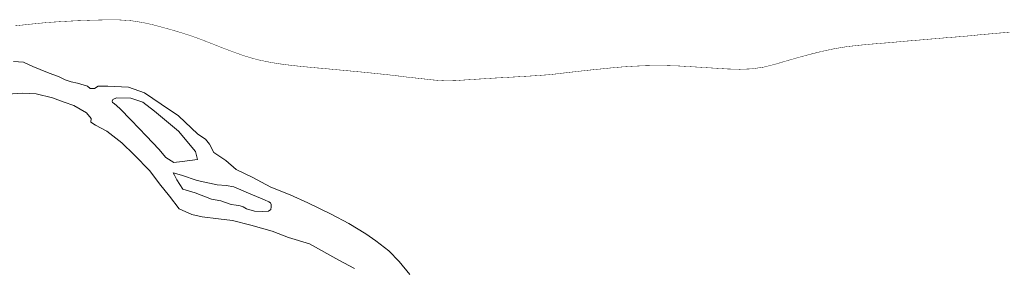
# Model space of a CAD drawing. Header units: metres. Extents: x 347609 to 404409, y 8548087 to 8605413.
# Tile 22 of 46: x 387583 to 388722, y 8577931 to 8578218. Entities that reach past the tile are written whole.
import ezdxf

# ---------------------------------------------------------------- set-up
doc = ezdxf.new("R2010")
doc.units = ezdxf.units.M
doc.layers.add('01. RIO', color=7, linetype='Continuous', lineweight=5, true_color=0x2776bb)
doc.layers.add('Red vial nacional', color=242, linetype='Continuous', lineweight=40)

# ---------------------------------------------------------------- blocks, each defined once
blk = doc.blocks.new('REIORORI')
at = {"layer": '01. RIO', "color": 152, "lineweight": 15, "true_color": 0x2776bb, "flags": 128}
for points in [[(387575.8, 8578169.6), (387587.4, 8578168.7), (387598.3, 8578163.7), (387615, 8578156.8), (387628.7, 8578151.7), (387635.4, 8578148.4), (387642.6, 8578146.1), (387650, 8578144.6), (387661.5, 8578141), (387664.4, 8578138.4), (387669.6, 8578138.2), (387673.6, 8578140.8), (387685.1, 8578141.1), (387708.7, 8578139.8), (387727.3, 8578133.3), (387746.8, 8578120), (387766.5, 8578106.6), (387789, 8578085.3), (387797.8, 8578079.7), (387802.4, 8578073.9), (387807.5, 8578064.2), (387821.3, 8578054.9), (387833.3, 8578044.5), (387851.8, 8578035.6), (387873.6, 8578024.1), (387895.9, 8578015.2), (387916.3, 8578006), (387943.2, 8577992.9), (387963.9, 8577982.1), (387983.5, 8577970.1), (387995.1, 8577961.9), (388010, 8577950.3), (388022.1, 8577938), (388034.1, 8577923.2)], [(387568.9, 8578131.7), (387586.7, 8578132.7), (387602.1, 8578132.2), (387620.9, 8578127.6), (387634.6, 8578122.6), (387645.7, 8578118.6), (387660.3, 8578110.1), (387665.5, 8578103.4), (387665.2, 8578099.3), (387670.7, 8578095.8), (387683.6, 8578088.8), (387701, 8578075.5), (387715.5, 8578061.7), (387733.5, 8578042.9), (387744.6, 8578027.8), (387756.4, 8578013.7), (387767.4, 8577999.1), (387782.1, 8577992.3), (387794.1, 8577989.7), (387812.8, 8577987.5), (387829.2, 8577985.4), (387850.3, 8577980.2), (387874.9, 8577973.2), (387893.9, 8577965.7), (387918.1, 8577958.6), (387952.2, 8577939.8), (387970.2, 8577930.1)]]:
    blk.add_lwpolyline(points, dxfattribs=at)
for points in [[(387692.2, 8578120.9), (387698.8, 8578115), (387712, 8578101.6), (387729.6, 8578083.1), (387743.8, 8578067.9), (387752.1, 8578058.6), (387761.4, 8578052.5), (387771.1, 8578053.8), (387788.5, 8578056.2), (387786.5, 8578065.5), (387766.7, 8578088.9), (387738.9, 8578112.1), (387725.5, 8578122.5), (387711.4, 8578127.2), (387694.9, 8578127.6), (387690.6, 8578125.7), (387689.8, 8578123.6), (387690.5, 8578122.1)], [(387760.6, 8578040.6), (387770.2, 8578037.9), (387788.4, 8578031.9), (387811.3, 8578026.9), (387821.7, 8578026), (387830.5, 8578024.3), (387847.8, 8578017.3), (387866.1, 8578009.6), (387871, 8578007.3), (387873, 8578005.9), (387873.8, 8578004), (387873.9, 8578001.4), (387873.3, 8577998.3), (387870.8, 8577996.4), (387863.8, 8577996.1), (387854.6, 8577996.4), (387845.2, 8577998.9), (387841.3, 8578001.4), (387838.2, 8578002.5), (387833.4, 8578003.4), (387827.6, 8578004), (387815.8, 8578008.1), (387804.8, 8578010.1), (387786.1, 8578017.7), (387771.8, 8578021.6), (387764.7, 8578032.5), (387761.9, 8578038.1)]]:
    blk.add_lwpolyline(points, close=True, dxfattribs=at)

msp = doc.modelspace()

# ---------------------------------------------------------------- linework, layer by layer
at = {"layer": 'Red vial nacional', "transparency": 33554623, "const_width": 0.5}
msp.add_lwpolyline([(387577.4, 8578210.8), (387596, 8578212.8), (387614.1, 8578214.6), (387631.9, 8578215.8), (387649.3, 8578216.7), (387666, 8578217.3), (387682.1, 8578217.7), (387697.5, 8578217.7), (387712.2, 8578216.7), (387725.6, 8578214.6), (387737.6, 8578211.9), (387748.8, 8578208.9), (387759.6, 8578205.9), (387770.2, 8578202.7), (387780.6, 8578199.4), (387791, 8578195.7), (387801.1, 8578191.8), (387811, 8578187.9), (387820.9, 8578184), (387830.5, 8578180.4), (387840.1, 8578177), (387849.8, 8578173.9), (387859.7, 8578171.3), (387869.7, 8578169.2), (387879.8, 8578167.4), (387889.5, 8578166), (387898.7, 8578164.9), (387908, 8578163.9), (387917.4, 8578163), (387927, 8578162.1), (387936.5, 8578161.3), (387945.6, 8578160.4), (387954.4, 8578159.6), (387962.9, 8578158.8), (387970.9, 8578158), (387978.8, 8578157.3), (387986.9, 8578156.5), (387994.8, 8578155.7), (388002.2, 8578154.9), (388008.8, 8578154.2), (388014.1, 8578153.6), (388020.1, 8578152.9), (388026.9, 8578152), (388034.1, 8578151.1), (388039.4, 8578150.6), (388044.8, 8578150), (388051.1, 8578149.3), (388058.8, 8578148.4), (388067.6, 8578147.6), (388077.1, 8578147.1), (388087.5, 8578147.4), (388098.3, 8578148.2), (388109.6, 8578148.9), (388121.8, 8578149.7), (388134.8, 8578150.5), (388148.1, 8578151.2), (388161.2, 8578152), (388173.3, 8578152.7), (388182.6, 8578153.3), (388188, 8578153.7), (388194.7, 8578154.2), (388202.3, 8578155), (388207.7, 8578155.7), (388213.3, 8578156.3), (388219.9, 8578157.1), (388227.8, 8578158), (388236.9, 8578159), (388247, 8578160.1), (388257.3, 8578161.1), (388268.1, 8578162.2), (388279.5, 8578163.2), (388291.7, 8578164), (388304.4, 8578164.6), (388317.4, 8578164.9), (388330.7, 8578164.8), (388344.4, 8578164.4), (388358.4, 8578163.6), (388372.8, 8578162.7), (388387.2, 8578161.8), (388401.8, 8578160.9), (388416, 8578160.5), (388429.7, 8578161), (388443.1, 8578162.9), (388456.4, 8578166.2), (388469.8, 8578170.2), (388483.5, 8578174.1), (388497.5, 8578177.9), (388511.6, 8578181.4), (388525.7, 8578184.4), (388539.6, 8578186.7), (388552.7, 8578188.2), (388564.2, 8578189.3), (388573.4, 8578190.1), (388579.7, 8578190.6), (388590.9, 8578191.5), (388600.6, 8578192.4), (388611.8, 8578193.4), (388622.9, 8578194.3), (388635.6, 8578195.4), (388645.4, 8578196.2), (388655.2, 8578197.1), (388664.7, 8578197.8), (388674.5, 8578198.6), (388684.5, 8578199.5), (388693.9, 8578200.5), (388702, 8578201.2), (388707.9, 8578201.7), (388713.2, 8578202.2), (388720.5, 8578202.8), (388728.2, 8578203.5)], dxfattribs=at)

# ---------------------------------------------------------------- block references
msp.add_blockref('REIORORI', (0, 0))

doc.saveas('drawing.dxf')
